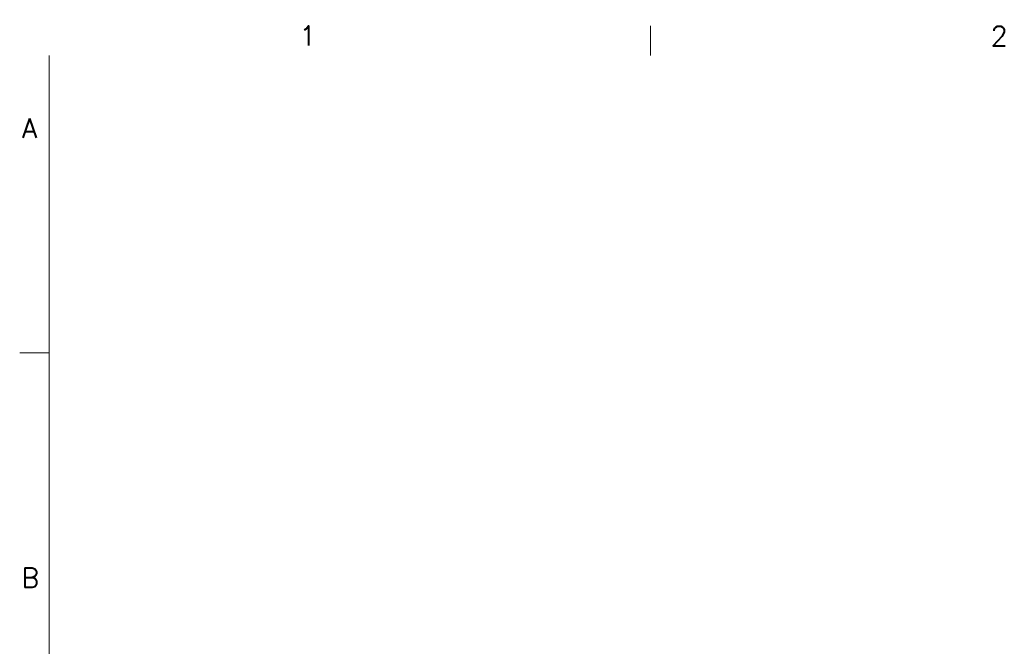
# Model space of a CAD drawing. Header units: inches. Extents: x 3 to 422, y 9 to 266.
# Tile 8 of 41: x 6 to 107, y 199 to 263. Entities that reach past the tile are written whole.
import ezdxf

# ---------------------------------------------------------------- set-up
doc = ezdxf.new("R2010")
doc.units = ezdxf.units.IN
doc.header["$LTSCALE"] = 25
doc.header["$MEASUREMENT"] = 0
doc.layers.get('0').update_dxf_attribs({"lineweight": 0})
doc.layers.add('Border (ANSI)', color=7, linetype='Continuous', lineweight=5)
doc.styles.add('Note Text (ANSI)', font='RomanS.shx')

# ---------------------------------------------------------------- blocks, each defined once
blk = doc.blocks.new('Borders Default Border')
at = {"layer": 'Border (ANSI)'}
for p, q in [((2.8333, 10.38), (2.8333, 10.5)), ((0.38, 9.1667), (0.26, 9.1667))]:
    blk.add_line(p, q, dxfattribs=at)
at = {"layer": 'Border (ANSI)', "flags": 128}
blk.add_lwpolyline([(0.38, 0.62), (0.38, 10.38)], dxfattribs=at)
at = {"layer": 'Border (ANSI)', "char_height": 0.08, "attachment_point": 7, "style": 'Note Text (ANSI)'}
for s, insert in [('1', (1.401, 10.42)), ('2', (4.2213, 10.4192)), ('A', (0.2688, 10.0431)), ('B', (0.2668, 8.2092))]:
    blk.add_mtext(s, dxfattribs=dict(at, insert=insert))

msp = doc.modelspace()

# ---------------------------------------------------------------- block references
at = {"xscale": 25, "yscale": 25, "zscale": 25}
msp.add_blockref('Borders Default Border', (0, 0), dxfattribs=at)

doc.saveas('drawing.dxf')
